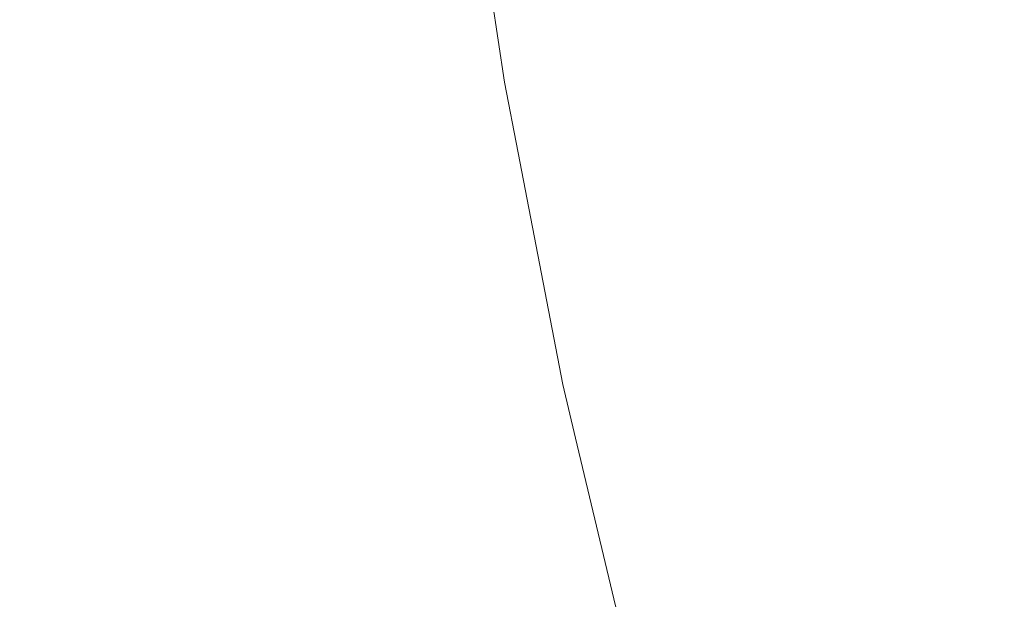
# Model space of a CAD drawing. Header units: centimetres. Extents: x -26.3 to 27.5, y 4.8 to 73.5.
# Tile 124 of 256: x -8.197 to -8.1699, y 5.2522 to 5.2681. Entities that reach past the tile are written whole.
import ezdxf

# ---------------------------------------------------------------- set-up
doc = ezdxf.new("R2010")
doc.units = ezdxf.units.CM
doc.header["$LTSCALE"] = 2.54
doc.layers.add('Lucido design-1', color=7, linetype='Continuous')

# ---------------------------------------------------------------- blocks, each defined once
blk = doc.blocks.new('Gruppo-3-1')
at = {"color": 7, "linetype": 'Continuous', "lineweight": 9}
for points in [[(-25.986537, 6.500212, -1479.014839), (-25.986537, 4.900212, -1479.014839), (27.113463, 4.900212, -1479.014839), (27.113463, 6.500212, -1479.014839)], [(-25.986537, 6.500212, -1515.114839), (-25.986537, 4.900212, -1515.114839), (27.113463, 4.900212, -1515.114839), (27.113463, 6.500212, -1515.114839)]]:
    blk.add_3dface(points, dxfattribs=at)
for points, invisible_edges in [([(-8.173642, 5.26813, -1515.570911), (-8.174835, 5.2761, -1515.570911), (-8.172965, 5.276339, -1515.567248), (-8.171783, 5.268448, -1515.567248)], 15), ([(-8.175349, 5.267837, -1479.474646), (-8.176553, 5.27588, -1479.474646), (-8.174835, 5.2761, -1479.470911), (-8.173642, 5.26813, -1479.470911)], 15), ([(-8.175349, 5.267837, -1515.574646), (-8.176553, 5.27588, -1515.574646), (-8.174835, 5.2761, -1515.570911), (-8.173642, 5.26813, -1515.570911)], 15), ([(-8.176901, 5.267571, -1479.478445), (-8.178115, 5.27568, -1479.478445), (-8.176553, 5.27588, -1479.474646), (-8.175349, 5.267837, -1479.474646)], 15), ([(-8.176901, 5.267571, -1515.578445), (-8.178115, 5.27568, -1515.578445), (-8.176553, 5.27588, -1515.574646), (-8.175349, 5.267837, -1515.574646)], 15), ([(-8.179535, 5.267119, -1479.486211), (-8.180766, 5.27534, -1479.486211), (-8.17952, 5.2755, -1479.482302), (-8.178298, 5.267331, -1479.482302)], 15), ([(-8.179535, 5.267119, -1515.586211), (-8.180766, 5.27534, -1515.586211), (-8.17952, 5.2755, -1515.582302), (-8.178298, 5.267331, -1515.582302)], 15), ([(-8.178298, 5.267331, -1479.482302), (-8.17952, 5.2755, -1479.482302), (-8.178115, 5.27568, -1479.478445), (-8.176901, 5.267571, -1479.478445)], 15), ([(-8.178298, 5.267331, -1515.582302), (-8.17952, 5.2755, -1515.582302), (-8.178115, 5.27568, -1515.578445), (-8.176901, 5.267571, -1515.578445)], 15), ([(-8.181529, 5.266777, -1479.494156), (-8.182773, 5.275083, -1479.494156), (-8.181851, 5.275201, -1479.490164), (-8.180613, 5.266934, -1479.490164)], 15), ([(-8.181529, 5.266777, -1515.594156), (-8.182773, 5.275083, -1515.594156), (-8.181851, 5.275201, -1515.590164), (-8.180613, 5.266934, -1515.590164)], 15), ([(-8.180613, 5.266934, -1479.490164), (-8.181851, 5.275201, -1479.490164), (-8.180766, 5.27534, -1479.486211), (-8.179535, 5.267119, -1479.486211)], 15), ([(-8.180613, 5.266934, -1515.590164), (-8.181851, 5.275201, -1515.590164), (-8.180766, 5.27534, -1515.586211), (-8.179535, 5.267119, -1515.586211)], 15), ([(-8.1833, 5.266474, -1479.506289), (-8.184554, 5.274855, -1479.506289), (-8.184125, 5.27491, -1479.502225), (-8.182873, 5.266547, -1479.502225)], 15), ([(-8.1833, 5.266474, -1515.606289), (-8.184554, 5.274855, -1515.606289), (-8.184125, 5.27491, -1515.602225), (-8.182873, 5.266547, -1515.602225)], 15), ([(-8.182873, 5.266547, -1479.502225), (-8.184125, 5.27491, -1479.502225), (-8.183531, 5.274986, -1479.498178), (-8.182283, 5.266648, -1479.498178)], 15), ([(-8.182873, 5.266547, -1515.602225), (-8.184125, 5.27491, -1515.602225), (-8.183531, 5.274986, -1515.598178), (-8.182283, 5.266648, -1515.598178)], 15), ([(-8.182283, 5.266648, -1479.498178), (-8.183531, 5.274986, -1479.498178), (-8.182773, 5.275083, -1479.494156), (-8.181529, 5.266777, -1479.494156)], 15), ([(-8.182283, 5.266648, -1515.598178), (-8.183531, 5.274986, -1515.598178), (-8.182773, 5.275083, -1515.594156), (-8.181529, 5.266777, -1515.594156)], 15), ([(-8.185248, 5.26614, -1479.732716), (-8.186515, 5.274604, -1479.732716), (-8.185883, 5.274685, -1479.728758), (-8.18462, 5.266247, -1479.728758)], 15), ([(-8.185248, 5.26614, -1515.832716), (-8.186515, 5.274604, -1515.832716), (-8.185883, 5.274685, -1515.828758), (-8.18462, 5.266247, -1515.828758)], 15), ([(-8.18462, 5.266247, -1479.728758), (-8.185883, 5.274685, -1479.728758), (-8.185409, 5.274745, -1479.724784), (-8.184149, 5.266328, -1479.724784)], 15), ([(-8.18462, 5.266247, -1515.828758), (-8.185883, 5.274685, -1515.828758), (-8.185409, 5.274745, -1515.824784), (-8.184149, 5.266328, -1515.824784)], 15), ([(-8.184149, 5.266328, -1479.724784), (-8.185409, 5.274745, -1479.724784), (-8.185094, 5.274786, -1479.7208), (-8.183836, 5.266382, -1479.7208)], 15), ([(-8.184149, 5.266328, -1515.824784), (-8.185409, 5.274745, -1515.824784), (-8.185094, 5.274786, -1515.8208), (-8.183836, 5.266382, -1515.8208)], 15), ([(-8.183836, 5.266382, -1479.7208), (-8.185094, 5.274786, -1479.7208), (-8.184937, 5.274806, -1479.716811), (-8.18368, 5.266409, -1479.716811)], 15), ([(-8.183836, 5.266382, -1515.8208), (-8.185094, 5.274786, -1515.8208), (-8.184937, 5.274806, -1515.816811), (-8.18368, 5.266409, -1515.816811)], 15), ([(-8.184554, 5.272379, -1479.714839), (-8.183661, 5.266412, -1479.714839), (-8.18368, 5.266409, -1479.716811), (-8.184937, 5.274806, -1479.716811)], 14), ([(-8.184554, 5.272379, -1515.814839), (-8.183661, 5.266412, -1515.814839), (-8.18368, 5.266409, -1515.816811), (-8.184937, 5.274806, -1515.816811)], 14), ([(-8.183659, 5.266412, -1479.514294), (-8.184916, 5.274809, -1479.514294), (-8.184818, 5.274821, -1479.510364), (-8.183562, 5.266429, -1479.510364)], 15), ([(-8.183659, 5.266412, -1515.614294), (-8.184916, 5.274809, -1515.614294), (-8.184818, 5.274821, -1515.610364), (-8.183562, 5.266429, -1515.610364)], 15), ([(-8.184916, 5.274809, -1479.514294), (-8.183659, 5.266412, -1479.514294), (-8.183661, 5.266412, -1479.514839), (-8.184554, 5.272379, -1479.514839)], 11), ([(-8.184916, 5.274809, -1515.614294), (-8.183659, 5.266412, -1515.614294), (-8.183661, 5.266412, -1515.614839), (-8.184554, 5.272379, -1515.614839)], 11), ([(-8.183562, 5.266429, -1479.510364), (-8.184818, 5.274821, -1479.510364), (-8.184554, 5.274855, -1479.506289), (-8.1833, 5.266474, -1479.506289)], 15), ([(-8.183562, 5.266429, -1515.610364), (-8.184818, 5.274821, -1515.610364), (-8.184554, 5.274855, -1515.606289), (-8.1833, 5.266474, -1515.606289)], 15), ([(-8.188071, 5.265656, -1479.744419), (-8.189356, 5.27424, -1479.744419), (-8.188253, 5.274381, -1479.740552), (-8.186975, 5.265844, -1479.740552)], 15), ([(-8.188071, 5.265656, -1515.844419), (-8.189356, 5.27424, -1515.844419), (-8.188253, 5.274381, -1515.840552), (-8.186975, 5.265844, -1515.840552)], 15), ([(-8.186975, 5.265844, -1479.740552), (-8.188253, 5.274381, -1479.740552), (-8.187305, 5.274503, -1479.736649), (-8.186033, 5.266005, -1479.736649)], 15), ([(-8.186975, 5.265844, -1515.840552), (-8.188253, 5.274381, -1515.840552), (-8.187305, 5.274503, -1515.836649), (-8.186033, 5.266005, -1515.836649)], 15), ([(-8.186033, 5.266005, -1479.736649), (-8.187305, 5.274503, -1479.736649), (-8.186515, 5.274604, -1479.732716), (-8.185248, 5.26614, -1479.732716)], 15), ([(-8.186033, 5.266005, -1515.836649), (-8.187305, 5.274503, -1515.836649), (-8.186515, 5.274604, -1515.832716), (-8.185248, 5.26614, -1515.832716)], 15), ([(-8.190725, 5.265201, -1479.752016), (-8.192027, 5.273898, -1479.752016), (-8.190615, 5.274079, -1479.748242), (-8.189322, 5.265441, -1479.748242)], 15), ([(-8.190725, 5.265201, -1515.852016), (-8.192027, 5.273898, -1515.852016), (-8.190615, 5.274079, -1515.848242), (-8.189322, 5.265441, -1515.848242)], 15), ([(-8.189322, 5.265441, -1479.748242), (-8.190615, 5.274079, -1479.748242), (-8.189356, 5.27424, -1479.744419), (-8.188071, 5.265656, -1479.744419)], 15), ([(-8.189322, 5.265441, -1515.848242), (-8.190615, 5.274079, -1515.848242), (-8.189356, 5.27424, -1515.844419), (-8.188071, 5.265656, -1515.844419)], 15), ([(-8.192279, 5.264934, -1479.755733), (-8.19359, 5.273698, -1479.755733), (-8.192027, 5.273898, -1479.752016), (-8.190725, 5.265201, -1479.752016)], 15), ([(-8.192279, 5.264934, -1515.855733), (-8.19359, 5.273698, -1515.855733), (-8.192027, 5.273898, -1515.852016), (-8.190725, 5.265201, -1515.852016)], 15), ([(-8.193981, 5.264642, -1479.759387), (-8.195304, 5.273478, -1479.759387), (-8.19359, 5.273698, -1479.755733), (-8.192279, 5.264934, -1479.755733)], 15), ([(-8.193981, 5.264642, -1515.859387), (-8.195304, 5.273478, -1515.859387), (-8.19359, 5.273698, -1515.855733), (-8.192279, 5.264934, -1515.855733)], 15), ([(-8.19583, 5.264325, -1479.762973), (-8.197164, 5.27324, -1479.762973), (-8.195304, 5.273478, -1479.759387), (-8.193981, 5.264642, -1479.759387)], 15), ([(-8.19583, 5.264325, -1515.862973), (-8.197164, 5.27324, -1515.862973), (-8.195304, 5.273478, -1515.859387), (-8.193981, 5.264642, -1515.859387)], 15), ([(-8.197822, 5.263984, -1479.766484), (-8.199169, 5.272983, -1479.766484), (-8.197164, 5.27324, -1479.762973), (-8.19583, 5.264325, -1479.762973)], 15), ([(-8.197822, 5.263984, -1515.866484), (-8.199169, 5.272983, -1515.866484), (-8.197164, 5.27324, -1515.862973), (-8.19583, 5.264325, -1515.862973)], 15), ([(-8.183661, 5.266412, -1479.714839), (-8.184554, 5.272379, -1479.714839), (-8.184554, 5.272379, -1479.514839), (-8.183661, 5.266412, -1479.514839)], 10), ([(-8.183661, 5.266412, -1515.814839), (-8.184554, 5.272379, -1515.814839), (-8.184554, 5.272379, -1515.614839), (-8.183661, 5.266412, -1515.614839)], 10), ([(-8.170268, 5.260615, -1479.467248), (-8.171783, 5.268448, -1479.467248), (-8.169776, 5.268793, -1479.463663), (-8.168277, 5.261044, -1479.463663)], 15), ([(-8.170268, 5.260615, -1515.567248), (-8.171783, 5.268448, -1515.567248), (-8.169776, 5.268793, -1515.563663), (-8.168277, 5.261044, -1515.563663)], 15), ([(-8.172112, 5.260218, -1479.470911), (-8.173642, 5.26813, -1479.470911), (-8.171783, 5.268448, -1479.467248), (-8.170268, 5.260615, -1479.467248)], 15), ([(-8.172112, 5.260218, -1515.570911), (-8.173642, 5.26813, -1515.570911), (-8.171783, 5.268448, -1515.567248), (-8.170268, 5.260615, -1515.567248)], 15), ([(-8.173805, 5.259853, -1479.474646), (-8.175349, 5.267837, -1479.474646), (-8.173642, 5.26813, -1479.470911), (-8.172112, 5.260218, -1479.470911)], 15), ([(-8.173805, 5.259853, -1515.574646), (-8.175349, 5.267837, -1515.574646), (-8.173642, 5.26813, -1515.570911), (-8.172112, 5.260218, -1515.570911)], 15), ([(-8.175344, 5.259521, -1479.478445), (-8.176901, 5.267571, -1479.478445), (-8.175349, 5.267837, -1479.474646), (-8.173805, 5.259853, -1479.474646)], 15), ([(-8.175344, 5.259521, -1515.578445), (-8.176901, 5.267571, -1515.578445), (-8.175349, 5.267837, -1515.574646), (-8.173805, 5.259853, -1515.574646)], 15), ([(-8.176729, 5.259223, -1479.482302), (-8.178298, 5.267331, -1479.482302), (-8.176901, 5.267571, -1479.478445), (-8.175344, 5.259521, -1479.478445)], 15), ([(-8.176729, 5.259223, -1515.582302), (-8.178298, 5.267331, -1515.582302), (-8.176901, 5.267571, -1515.578445), (-8.175344, 5.259521, -1515.578445)], 15), ([(-8.177957, 5.258958, -1479.486211), (-8.179535, 5.267119, -1479.486211), (-8.178298, 5.267331, -1479.482302), (-8.176729, 5.259223, -1479.482302)], 15), ([(-8.177957, 5.258958, -1515.586211), (-8.179535, 5.267119, -1515.586211), (-8.178298, 5.267331, -1515.582302), (-8.176729, 5.259223, -1515.582302)], 15), ([(-8.179026, 5.258728, -1479.490164), (-8.180613, 5.266934, -1479.490164), (-8.179535, 5.267119, -1479.486211), (-8.177957, 5.258958, -1479.486211)], 15), ([(-8.179026, 5.258728, -1515.590164), (-8.180613, 5.266934, -1515.590164), (-8.179535, 5.267119, -1515.586211), (-8.177957, 5.258958, -1515.586211)], 15), ([(-8.180682, 5.258371, -1479.498178), (-8.182283, 5.266648, -1479.498178), (-8.181529, 5.266777, -1479.494156), (-8.179935, 5.258532, -1479.494156)], 15), ([(-8.180682, 5.258371, -1515.598178), (-8.182283, 5.266648, -1515.598178), (-8.181529, 5.266777, -1515.594156), (-8.179935, 5.258532, -1515.594156)], 15), ([(-8.179935, 5.258532, -1479.494156), (-8.181529, 5.266777, -1479.494156), (-8.180613, 5.266934, -1479.490164), (-8.179026, 5.258728, -1479.490164)], 15), ([(-8.179935, 5.258532, -1515.594156), (-8.181529, 5.266777, -1515.594156), (-8.180613, 5.266934, -1515.590164), (-8.179026, 5.258728, -1515.590164)], 15), ([(-8.181951, 5.258097, -1479.510364), (-8.183562, 5.266429, -1479.510364), (-8.1833, 5.266474, -1479.506289), (-8.181691, 5.258153, -1479.506289)], 15), ([(-8.181951, 5.258097, -1515.610364), (-8.183562, 5.266429, -1515.610364), (-8.1833, 5.266474, -1515.606289), (-8.181691, 5.258153, -1515.606289)], 15), ([(-8.181691, 5.258153, -1479.506289), (-8.1833, 5.266474, -1479.506289), (-8.182873, 5.266547, -1479.502225), (-8.181268, 5.258244, -1479.502225)], 15), ([(-8.181691, 5.258153, -1515.606289), (-8.1833, 5.266474, -1515.606289), (-8.182873, 5.266547, -1515.602225), (-8.181268, 5.258244, -1515.602225)], 15), ([(-8.181268, 5.258244, -1479.502225), (-8.182873, 5.266547, -1479.502225), (-8.182283, 5.266648, -1479.498178), (-8.180682, 5.258371, -1479.498178)], 15), ([(-8.181268, 5.258244, -1515.602225), (-8.182873, 5.266547, -1515.602225), (-8.182283, 5.266648, -1515.598178), (-8.180682, 5.258371, -1515.598178)], 15), ([(-8.183623, 5.257737, -1479.732716), (-8.185248, 5.26614, -1479.732716), (-8.18462, 5.266247, -1479.728758), (-8.183, 5.257871, -1479.728758)], 15), ([(-8.183623, 5.257737, -1515.832716), (-8.185248, 5.26614, -1515.832716), (-8.18462, 5.266247, -1515.828758), (-8.183, 5.257871, -1515.828758)], 15), ([(-8.183, 5.257871, -1479.728758), (-8.18462, 5.266247, -1479.728758), (-8.184149, 5.266328, -1479.724784), (-8.182533, 5.257972, -1479.724784)], 15), ([(-8.183, 5.257871, -1515.828758), (-8.18462, 5.266247, -1515.828758), (-8.184149, 5.266328, -1515.824784), (-8.182533, 5.257972, -1515.824784)], 15), ([(-8.182533, 5.257972, -1479.724784), (-8.184149, 5.266328, -1479.724784), (-8.183836, 5.266382, -1479.7208), (-8.182222, 5.258039, -1479.7208)], 15), ([(-8.182533, 5.257972, -1515.824784), (-8.184149, 5.266328, -1515.824784), (-8.183836, 5.266382, -1515.8208), (-8.182222, 5.258039, -1515.8208)], 15), ([(-8.182222, 5.258039, -1479.7208), (-8.183836, 5.266382, -1479.7208), (-8.18368, 5.266409, -1479.716811), (-8.182067, 5.258072, -1479.716811)], 15), ([(-8.182222, 5.258039, -1515.8208), (-8.183836, 5.266382, -1515.8208), (-8.18368, 5.266409, -1515.816811), (-8.182067, 5.258072, -1515.816811)], 15), ([(-8.18368, 5.266409, -1479.716811), (-8.183661, 5.266412, -1479.714839), (-8.183284, 5.264465, -1479.714839)], 9), ([(-8.18368, 5.266409, -1515.816811), (-8.183661, 5.266412, -1515.814839), (-8.183284, 5.264465, -1515.814839)], 9), ([(-8.183284, 5.264465, -1479.714839), (-8.182048, 5.258076, -1479.714839), (-8.182067, 5.258072, -1479.716811), (-8.18368, 5.266409, -1479.716811)], 14), ([(-8.183284, 5.264465, -1515.814839), (-8.182048, 5.258076, -1515.814839), (-8.182067, 5.258072, -1515.816811), (-8.18368, 5.266409, -1515.816811)], 14), ([(-8.183661, 5.266412, -1479.514839), (-8.183284, 5.264465, -1479.514839), (-8.183284, 5.264465, -1479.714839), (-8.183661, 5.266412, -1479.714839)], 10), ([(-8.183284, 5.264465, -1479.514839), (-8.183661, 5.266412, -1479.514839), (-8.183659, 5.266412, -1479.514294)], 10), ([(-8.183661, 5.266412, -1515.614839), (-8.183284, 5.264465, -1515.614839), (-8.183284, 5.264465, -1515.814839), (-8.183661, 5.266412, -1515.814839)], 10), ([(-8.183284, 5.264465, -1515.614839), (-8.183661, 5.266412, -1515.614839), (-8.183659, 5.266412, -1515.614294)], 10), ([(-8.182047, 5.258076, -1479.514294), (-8.183659, 5.266412, -1479.514294), (-8.183562, 5.266429, -1479.510364), (-8.181951, 5.258097, -1479.510364)], 15), ([(-8.182047, 5.258076, -1515.614294), (-8.183659, 5.266412, -1515.614294), (-8.183562, 5.266429, -1515.610364), (-8.181951, 5.258097, -1515.610364)], 15), ([(-8.183659, 5.266412, -1479.514294), (-8.182047, 5.258076, -1479.514294), (-8.182048, 5.258076, -1479.514839), (-8.183284, 5.264465, -1479.514839)], 11), ([(-8.183659, 5.266412, -1515.614294), (-8.182047, 5.258076, -1515.614294), (-8.182048, 5.258076, -1515.614839), (-8.183284, 5.264465, -1515.614839)], 11), ([(-8.185335, 5.257368, -1479.740552), (-8.186975, 5.265844, -1479.740552), (-8.186033, 5.266005, -1479.736649), (-8.184402, 5.257569, -1479.736649)], 15), ([(-8.185335, 5.257368, -1515.840552), (-8.186975, 5.265844, -1515.840552), (-8.186033, 5.266005, -1515.836649), (-8.184402, 5.257569, -1515.836649)], 15), ([(-8.184402, 5.257569, -1479.736649), (-8.186033, 5.266005, -1479.736649), (-8.185248, 5.26614, -1479.732716), (-8.183623, 5.257737, -1479.732716)], 15), ([(-8.184402, 5.257569, -1515.836649), (-8.186033, 5.266005, -1515.836649), (-8.185248, 5.26614, -1515.832716), (-8.183623, 5.257737, -1515.832716)], 15), ([(-8.187663, 5.256866, -1479.748242), (-8.189322, 5.265441, -1479.748242), (-8.188071, 5.265656, -1479.744419), (-8.186423, 5.257133, -1479.744419)], 15), ([(-8.187663, 5.256866, -1515.848242), (-8.189322, 5.265441, -1515.848242), (-8.188071, 5.265656, -1515.844419), (-8.186423, 5.257133, -1515.844419)], 15), ([(-8.186423, 5.257133, -1479.744419), (-8.188071, 5.265656, -1479.744419), (-8.186975, 5.265844, -1479.740552), (-8.185335, 5.257368, -1479.740552)], 15), ([(-8.186423, 5.257133, -1515.844419), (-8.188071, 5.265656, -1515.844419), (-8.186975, 5.265844, -1515.840552), (-8.185335, 5.257368, -1515.840552)], 15), ([(-8.189055, 5.256566, -1479.752016), (-8.190725, 5.265201, -1479.752016), (-8.189322, 5.265441, -1479.748242), (-8.187663, 5.256866, -1479.748242)], 15), ([(-8.189055, 5.256566, -1515.852016), (-8.190725, 5.265201, -1515.852016), (-8.189322, 5.265441, -1515.848242), (-8.187663, 5.256866, -1515.848242)], 15), ([(-8.190596, 5.256234, -1479.755733), (-8.192279, 5.264934, -1479.755733), (-8.190725, 5.265201, -1479.752016), (-8.189055, 5.256566, -1479.752016)], 15), ([(-8.190596, 5.256234, -1515.855733), (-8.192279, 5.264934, -1515.855733), (-8.190725, 5.265201, -1515.852016), (-8.189055, 5.256566, -1515.852016)], 15), ([(-8.192284, 5.25587, -1479.759387), (-8.193981, 5.264642, -1479.759387), (-8.192279, 5.264934, -1479.755733), (-8.190596, 5.256234, -1479.755733)], 15), ([(-8.192284, 5.25587, -1515.859387), (-8.193981, 5.264642, -1515.859387), (-8.192279, 5.264934, -1515.855733), (-8.190596, 5.256234, -1515.855733)], 15), ([(-8.194118, 5.255475, -1479.762973), (-8.19583, 5.264325, -1479.762973), (-8.193981, 5.264642, -1479.759387), (-8.192284, 5.25587, -1479.759387)], 15), ([(-8.194118, 5.255475, -1515.862973), (-8.19583, 5.264325, -1515.862973), (-8.193981, 5.264642, -1515.859387), (-8.192284, 5.25587, -1515.859387)], 15), ([(-8.196094, 5.255049, -1479.766484), (-8.197822, 5.263984, -1479.766484), (-8.19583, 5.264325, -1479.762973), (-8.194118, 5.255475, -1479.762973)], 15), ([(-8.196094, 5.255049, -1515.866484), (-8.197822, 5.263984, -1515.866484), (-8.19583, 5.264325, -1515.862973), (-8.194118, 5.255475, -1515.862973)], 15), ([(-8.182048, 5.258076, -1479.714839), (-8.183284, 5.264465, -1479.714839), (-8.183284, 5.264465, -1479.514839), (-8.182048, 5.258076, -1479.514839)], 10), ([(-8.182048, 5.258076, -1515.814839), (-8.183284, 5.264465, -1515.814839), (-8.183284, 5.264465, -1515.614839), (-8.182048, 5.258076, -1515.614839)], 10), ([(-8.19821, 5.254593, -1479.769913), (-8.199955, 5.263618, -1479.769913), (-8.197822, 5.263984, -1479.766484), (-8.196094, 5.255049, -1479.766484)], 15), ([(-8.19821, 5.254593, -1515.869913), (-8.199955, 5.263618, -1515.869913), (-8.197822, 5.263984, -1515.866484), (-8.196094, 5.255049, -1515.866484)], 15), ([(-8.168422, 5.252853, -1479.467248), (-8.170268, 5.260615, -1479.467248), (-8.168277, 5.261044, -1479.463663), (-8.166451, 5.253366, -1479.463663)], 15), ([(-8.168422, 5.252853, -1515.567248), (-8.170268, 5.260615, -1515.567248), (-8.168277, 5.261044, -1515.563663), (-8.166451, 5.253366, -1515.563663)], 15), ([(-8.170247, 5.252378, -1479.470911), (-8.172112, 5.260218, -1479.470911), (-8.170268, 5.260615, -1479.467248), (-8.168422, 5.252853, -1479.467248)], 15), ([(-8.170247, 5.252378, -1515.570911), (-8.172112, 5.260218, -1515.570911), (-8.170268, 5.260615, -1515.567248), (-8.168422, 5.252853, -1515.567248)], 15), ([(-8.171923, 5.251941, -1479.474646), (-8.173805, 5.259853, -1479.474646), (-8.172112, 5.260218, -1479.470911), (-8.170247, 5.252378, -1479.470911)], 15), ([(-8.171923, 5.251941, -1515.574646), (-8.173805, 5.259853, -1515.574646), (-8.172112, 5.260218, -1515.570911), (-8.170247, 5.252378, -1515.570911)], 15), ([(-8.173447, 5.251544, -1479.478445), (-8.175344, 5.259521, -1479.478445), (-8.173805, 5.259853, -1479.474646), (-8.171923, 5.251941, -1479.474646)], 15), ([(-8.173447, 5.251544, -1515.578445), (-8.175344, 5.259521, -1515.578445), (-8.173805, 5.259853, -1515.574646), (-8.171923, 5.251941, -1515.574646)], 15), ([(-8.174818, 5.251187, -1479.482302), (-8.176729, 5.259223, -1479.482302), (-8.175344, 5.259521, -1479.478445), (-8.173447, 5.251544, -1479.478445)], 15), ([(-8.174818, 5.251187, -1515.582302), (-8.176729, 5.259223, -1515.582302), (-8.175344, 5.259521, -1515.578445), (-8.173447, 5.251544, -1515.578445)], 15), ([(-8.176034, 5.250871, -1479.486211), (-8.177957, 5.258958, -1479.486211), (-8.176729, 5.259223, -1479.482302), (-8.174818, 5.251187, -1479.482302)], 15), ([(-8.176034, 5.250871, -1515.586211), (-8.177957, 5.258958, -1515.586211), (-8.176729, 5.259223, -1515.582302), (-8.174818, 5.251187, -1515.582302)], 15), ([(-8.177092, 5.250596, -1479.490164), (-8.179026, 5.258728, -1479.490164), (-8.177957, 5.258958, -1479.486211), (-8.176034, 5.250871, -1479.486211)], 15), ([(-8.177092, 5.250596, -1515.590164), (-8.179026, 5.258728, -1515.590164), (-8.177957, 5.258958, -1515.586211), (-8.176034, 5.250871, -1515.586211)], 15), ([(-8.177991, 5.250361, -1479.494156), (-8.179935, 5.258532, -1479.494156), (-8.179026, 5.258728, -1479.490164), (-8.177092, 5.250596, -1479.490164)], 15), ([(-8.177991, 5.250361, -1515.594156), (-8.179935, 5.258532, -1515.594156), (-8.179026, 5.258728, -1515.590164), (-8.177092, 5.250596, -1515.590164)], 15), ([(-8.179311, 5.250018, -1479.502225), (-8.181268, 5.258244, -1479.502225), (-8.180682, 5.258371, -1479.498178), (-8.178731, 5.250169, -1479.498178)], 15), ([(-8.179311, 5.250018, -1515.602225), (-8.181268, 5.258244, -1515.602225), (-8.180682, 5.258371, -1515.598178), (-8.178731, 5.250169, -1515.598178)], 15), ([(-8.178731, 5.250169, -1479.498178), (-8.180682, 5.258371, -1479.498178), (-8.179935, 5.258532, -1479.494156), (-8.177991, 5.250361, -1479.494156)], 15), ([(-8.178731, 5.250169, -1515.598178), (-8.180682, 5.258371, -1515.598178), (-8.179935, 5.258532, -1515.594156), (-8.177991, 5.250361, -1515.594156)], 15), ([(-8.180256, 5.249772, -1479.7208), (-8.182222, 5.258039, -1479.7208), (-8.182067, 5.258072, -1479.716811), (-8.180103, 5.249811, -1479.716811)], 15), ([(-8.180256, 5.249772, -1515.8208), (-8.182222, 5.258039, -1515.8208), (-8.182067, 5.258072, -1515.816811), (-8.180103, 5.249811, -1515.816811)], 15), ([(-8.182067, 5.258072, -1479.716811), (-8.182048, 5.258076, -1479.714839), (-8.181697, 5.256598, -1479.714839)], 9), ([(-8.182067, 5.258072, -1515.816811), (-8.182048, 5.258076, -1515.814839), (-8.181697, 5.256598, -1515.814839)], 9), ([(-8.181697, 5.256598, -1479.714839), (-8.180084, 5.249816, -1479.714839), (-8.180103, 5.249811, -1479.716811), (-8.182067, 5.258072, -1479.716811)], 14), ([(-8.181697, 5.256598, -1515.814839), (-8.180084, 5.249816, -1515.814839), (-8.180103, 5.249811, -1515.816811), (-8.182067, 5.258072, -1515.816811)], 14), ([(-8.182048, 5.258076, -1479.514839), (-8.181697, 5.256598, -1479.514839), (-8.181697, 5.256598, -1479.714839), (-8.182048, 5.258076, -1479.714839)], 10), ([(-8.181697, 5.256598, -1479.514839), (-8.182048, 5.258076, -1479.514839), (-8.182047, 5.258076, -1479.514294)], 10), ([(-8.182048, 5.258076, -1515.614839), (-8.181697, 5.256598, -1515.614839), (-8.181697, 5.256598, -1515.814839), (-8.182048, 5.258076, -1515.814839)], 10), ([(-8.181697, 5.256598, -1515.614839), (-8.182048, 5.258076, -1515.614839), (-8.182047, 5.258076, -1515.614294)], 10), ([(-8.180083, 5.249817, -1479.514294), (-8.182047, 5.258076, -1479.514294), (-8.181951, 5.258097, -1479.510364), (-8.179987, 5.249842, -1479.510364)], 15), ([(-8.180083, 5.249817, -1515.614294), (-8.182047, 5.258076, -1515.614294), (-8.181951, 5.258097, -1515.610364), (-8.179987, 5.249842, -1515.610364)], 15), ([(-8.182047, 5.258076, -1479.514294), (-8.180083, 5.249817, -1479.514294), (-8.180084, 5.249816, -1479.514839), (-8.181697, 5.256598, -1479.514839)], 11), ([(-8.182047, 5.258076, -1515.614294), (-8.180083, 5.249817, -1515.614294), (-8.180084, 5.249816, -1515.614839), (-8.181697, 5.256598, -1515.614839)], 11), ([(-8.179987, 5.249842, -1479.510364), (-8.181951, 5.258097, -1479.510364), (-8.181691, 5.258153, -1479.506289), (-8.17973, 5.249909, -1479.506289)], 15), ([(-8.179987, 5.249842, -1515.610364), (-8.181951, 5.258097, -1515.610364), (-8.181691, 5.258153, -1515.606289), (-8.17973, 5.249909, -1515.606289)], 15), ([(-8.17973, 5.249909, -1479.506289), (-8.181691, 5.258153, -1479.506289), (-8.181268, 5.258244, -1479.502225), (-8.179311, 5.250018, -1479.502225)], 15), ([(-8.17973, 5.249909, -1515.606289), (-8.181691, 5.258153, -1515.606289), (-8.181268, 5.258244, -1515.602225), (-8.179311, 5.250018, -1515.602225)], 15), ([(-8.181643, 5.249411, -1479.732716), (-8.183623, 5.257737, -1479.732716), (-8.183, 5.257871, -1479.728758), (-8.181026, 5.249571, -1479.728758)], 15), ([(-8.181643, 5.249411, -1515.832716), (-8.183623, 5.257737, -1515.832716), (-8.183, 5.257871, -1515.828758), (-8.181026, 5.249571, -1515.828758)], 15), ([(-8.181026, 5.249571, -1479.728758), (-8.183, 5.257871, -1479.728758), (-8.182533, 5.257972, -1479.724784), (-8.180564, 5.249691, -1479.724784)], 15), ([(-8.181026, 5.249571, -1515.828758), (-8.183, 5.257871, -1515.828758), (-8.182533, 5.257972, -1515.824784), (-8.180564, 5.249691, -1515.824784)], 15), ([(-8.180564, 5.249691, -1479.724784), (-8.182533, 5.257972, -1479.724784), (-8.182222, 5.258039, -1479.7208), (-8.180256, 5.249772, -1479.7208)], 15), ([(-8.180564, 5.249691, -1515.824784), (-8.182533, 5.257972, -1515.824784), (-8.182222, 5.258039, -1515.8208), (-8.180256, 5.249772, -1515.8208)], 15), ([(-8.183338, 5.248969, -1479.740552), (-8.185335, 5.257368, -1479.740552), (-8.184402, 5.257569, -1479.736649), (-8.182414, 5.24921, -1479.736649)], 15), ([(-8.183338, 5.248969, -1515.840552), (-8.185335, 5.257368, -1515.840552), (-8.184402, 5.257569, -1515.836649), (-8.182414, 5.24921, -1515.836649)], 15), ([(-8.182414, 5.24921, -1479.736649), (-8.184402, 5.257569, -1479.736649), (-8.183623, 5.257737, -1479.732716), (-8.181643, 5.249411, -1479.732716)], 15), ([(-8.182414, 5.24921, -1515.836649), (-8.184402, 5.257569, -1515.836649), (-8.183623, 5.257737, -1515.832716), (-8.181643, 5.249411, -1515.832716)], 15), ([(-8.184415, 5.248689, -1479.744419), (-8.186423, 5.257133, -1479.744419), (-8.185335, 5.257368, -1479.740552), (-8.183338, 5.248969, -1479.740552)], 15), ([(-8.184415, 5.248689, -1515.844419), (-8.186423, 5.257133, -1515.844419), (-8.185335, 5.257368, -1515.840552), (-8.183338, 5.248969, -1515.840552)], 15), ([(-8.185642, 5.248369, -1479.748242), (-8.187663, 5.256866, -1479.748242), (-8.186423, 5.257133, -1479.744419), (-8.184415, 5.248689, -1479.744419)], 15), ([(-8.185642, 5.248369, -1515.848242), (-8.187663, 5.256866, -1515.848242), (-8.186423, 5.257133, -1515.844419), (-8.184415, 5.248689, -1515.844419)], 15), ([(-8.18702, 5.24801, -1479.752016), (-8.189055, 5.256566, -1479.752016), (-8.187663, 5.256866, -1479.748242), (-8.185642, 5.248369, -1479.748242)], 15), ([(-8.18702, 5.24801, -1515.852016), (-8.189055, 5.256566, -1515.852016), (-8.187663, 5.256866, -1515.848242), (-8.185642, 5.248369, -1515.848242)], 15), ([(-8.188546, 5.247613, -1479.755733), (-8.190596, 5.256234, -1479.755733), (-8.189055, 5.256566, -1479.752016), (-8.18702, 5.24801, -1479.752016)], 15), ([(-8.188546, 5.247613, -1515.855733), (-8.190596, 5.256234, -1515.855733), (-8.189055, 5.256566, -1515.852016), (-8.18702, 5.24801, -1515.852016)], 15), ([(-8.180084, 5.249816, -1479.714839), (-8.181697, 5.256598, -1479.714839), (-8.181697, 5.256598, -1479.514839), (-8.180084, 5.249816, -1479.514839)], 10), ([(-8.180084, 5.249816, -1515.814839), (-8.181697, 5.256598, -1515.814839), (-8.181697, 5.256598, -1515.614839), (-8.180084, 5.249816, -1515.614839)], 10), ([(-8.190217, 5.247178, -1479.759387), (-8.192284, 5.25587, -1479.759387), (-8.190596, 5.256234, -1479.755733), (-8.188546, 5.247613, -1479.755733)], 15), ([(-8.190217, 5.247178, -1515.859387), (-8.192284, 5.25587, -1515.859387), (-8.190596, 5.256234, -1515.855733), (-8.188546, 5.247613, -1515.855733)], 15), ([(-8.192032, 5.246705, -1479.762973), (-8.194118, 5.255475, -1479.762973), (-8.192284, 5.25587, -1479.759387), (-8.190217, 5.247178, -1479.759387)], 15), ([(-8.192032, 5.246705, -1515.862973), (-8.194118, 5.255475, -1515.862973), (-8.192284, 5.25587, -1515.859387), (-8.190217, 5.247178, -1515.859387)], 15), ([(-8.193988, 5.246196, -1479.766484), (-8.196094, 5.255049, -1479.766484), (-8.194118, 5.255475, -1479.762973), (-8.192032, 5.246705, -1479.762973)], 15), ([(-8.193988, 5.246196, -1515.866484), (-8.196094, 5.255049, -1515.866484), (-8.194118, 5.255475, -1515.862973), (-8.192032, 5.246705, -1515.862973)], 15), ([(-8.196083, 5.245651, -1479.769913), (-8.19821, 5.254593, -1479.769913), (-8.196094, 5.255049, -1479.766484), (-8.193988, 5.246196, -1479.766484)], 15), ([(-8.196083, 5.245651, -1515.869913), (-8.19821, 5.254593, -1515.869913), (-8.196094, 5.255049, -1515.866484), (-8.193988, 5.246196, -1515.866484)], 15), ([(-8.198312, 5.24507, -1479.773255), (-8.200461, 5.254108, -1479.773255), (-8.19821, 5.254593, -1479.769913), (-8.196083, 5.245651, -1479.769913)], 15), ([(-8.198312, 5.24507, -1515.873255), (-8.200461, 5.254108, -1515.873255), (-8.19821, 5.254593, -1515.869913), (-8.196083, 5.245651, -1515.869913)], 15), ([(-8.168051, 5.244624, -1479.470911), (-8.170247, 5.252378, -1479.470911), (-8.168422, 5.252853, -1479.467248), (-8.166248, 5.245176, -1479.467248)], 15), ([(-8.168051, 5.244624, -1515.570911), (-8.170247, 5.252378, -1515.570911), (-8.168422, 5.252853, -1515.567248), (-8.166248, 5.245176, -1515.567248)], 15), ([(-8.169707, 5.244117, -1479.474646), (-8.171923, 5.251941, -1479.474646), (-8.170247, 5.252378, -1479.470911), (-8.168051, 5.244624, -1479.470911)], 15), ([(-8.169707, 5.244117, -1515.574646), (-8.171923, 5.251941, -1515.574646), (-8.170247, 5.252378, -1515.570911), (-8.168051, 5.244624, -1515.570911)], 15)]:
    blk.add_3dface(points, dxfattribs=dict(at, invisible_edges=invisible_edges))
blk = doc.blocks.new('Gruppo-4-1')
at = {"color": 7}
blk.add_blockref('Gruppo-3-1', (0, 0), dxfattribs=at)

msp = doc.modelspace()

# ---------------------------------------------------------------- block references
at = {"layer": 'Lucido design-1', "color": 7}
msp.add_blockref('Gruppo-4-1', (0, 0), dxfattribs=at)

doc.saveas('drawing.dxf')
